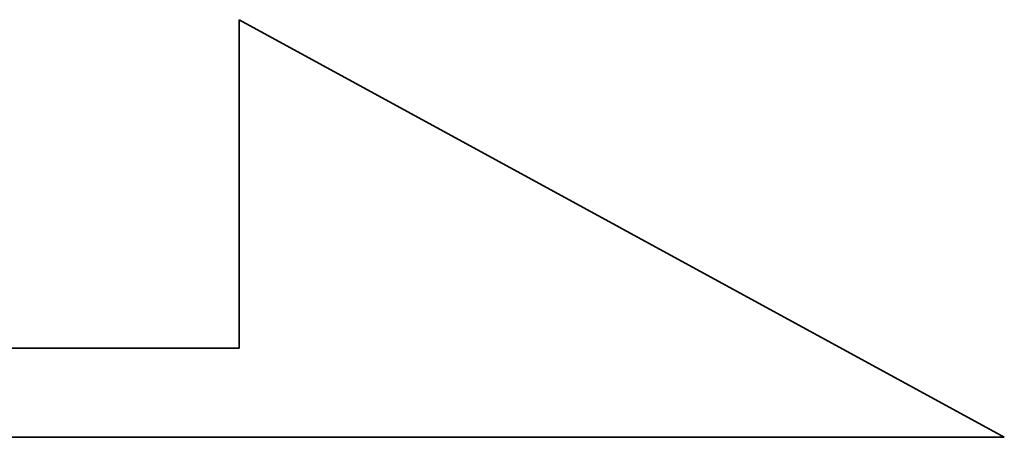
# Model space of a CAD drawing. Header units: millimetres. Extents: x 399 to 568, y 443 to 549.
# Tile 47 of 49: x 545.535 to 546.381, y 505.841 to 506.2. Entities that reach past the tile are written whole.
import ezdxf

# ---------------------------------------------------------------- set-up
doc = ezdxf.new("R2010")
doc.units = ezdxf.units.MM
doc.header["$LTSCALE"] = 0.1
doc.layers.add('DIM', color=4, linetype='CONTINUOUS')
doc.layers.add('layer 1', color=7, linetype='CONTINUOUS')

# ---------------------------------------------------------------- blocks, each defined once
blk = doc.blocks.new('TBI MOTION logo(完整正式版)')
at = {"layer": 'layer 1', "color": 22, "lineweight": 35}
blk.add_open_spline([(75.90875, -9.47875), (75.90875, -9.47875), (75.90875, -12.28625), (75.90875, -12.28625), (75.90875, -12.28625), (75.90875, -12.28625), (75.90875, -12.47875), (75.90875, -12.47875), (75.90875, -12.47875), (75.90875, -12.47875), (75.71625, -12.47875), (75.71625, -12.47875), (75.71625, -12.47875), (75.71625, -12.47875), (-88.32875, -12.47875), (-88.32875, -12.47875), (-88.32875, -12.47875), (-88.32875, -12.47875), (-88.32875, -13.29375), (-88.32875, -13.29375), (-88.32875, -13.29375), (-88.32875, -13.29375), (82.89125, -13.29375), (82.89125, -13.29375), (82.89125, -13.29375), (82.89125, -13.29375), (75.90875, -9.47875), (75.90875, -9.47875)], degree=3, knots=[0, 0, 0, 0, 0.1428571, 0.1428571, 0.1428571, 0.1428572, 0.2857143, 0.2857143, 0.2857143, 0.2857143, 0.4285714, 0.4285714, 0.4285714, 0.4285714, 0.5714286, 0.5714286, 0.5714286, 0.5714286, 0.7142857, 0.7142857, 0.7142857, 0.7142857, 0.8571429, 0.8571429, 0.8571429, 0.8571429, 1, 1, 1, 1], dxfattribs=at)

msp = doc.modelspace()

# ---------------------------------------------------------------- block references
at = {"layer": 'DIM', "color": 7, "xscale": 0.09415402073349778, "yscale": 0.09415402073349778, "zscale": 0.09415402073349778}
msp.add_blockref('TBI MOTION logo(完整正式版)', (538.57677, 507.09236), dxfattribs=at)

doc.saveas('drawing.dxf')
